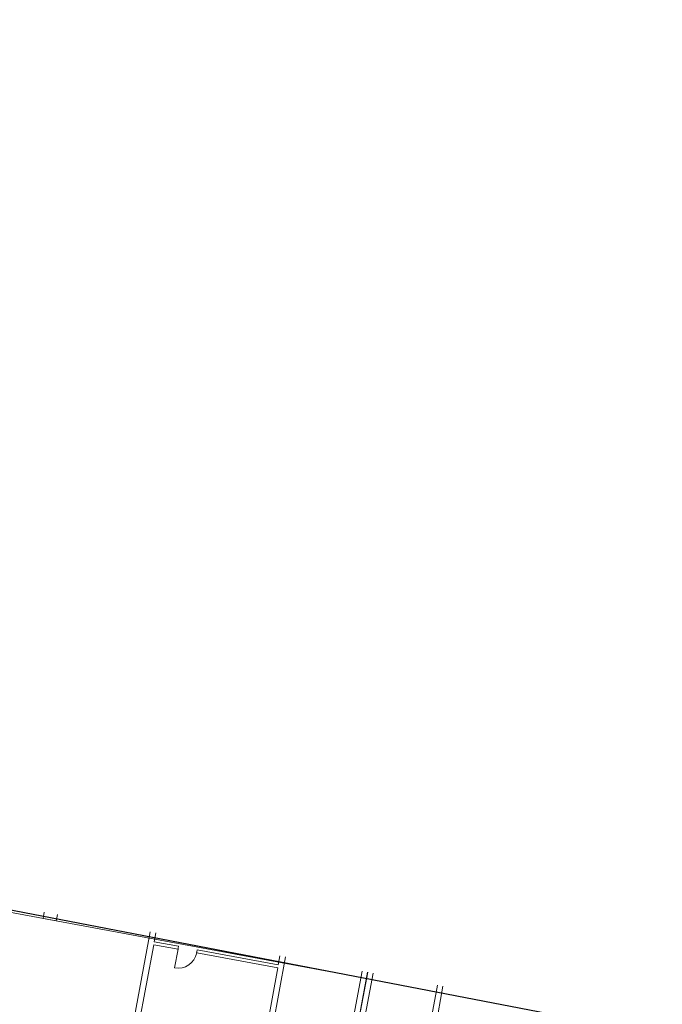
# Model space of a CAD drawing. Header units: metres. Extents: x 32353251 to 32353583, y 5707748 to 5708004.
# Tile 133 of 164: x 32353357 to 32353391, y 5707945 to 5707997. Entities that reach past the tile are written whole.
import ezdxf

# ---------------------------------------------------------------- set-up
doc = ezdxf.new("R2010")
doc.units = ezdxf.units.M
doc.header["$LTSCALE"] = 0.75
doc.header["$PDSIZE"] = 5
doc.layers.get('0').update_dxf_attribs({"linetype": 'CONTINUOUS'})
doc.layers.get('DEFPOINTS').update_dxf_attribs({"linetype": 'CONTINUOUS'})
doc.layers.add('10417023$0$#9_002_GES I Übersicht Erdgeschoss_1_707_Bestandsgebäude', color=7, linetype='CONTINUOUS', lineweight=25)
doc.layers.add('10417023$0$Keine', color=7, linetype='CONTINUOUS', lineweight=13)

# ---------------------------------------------------------------- blocks, each defined once
blk = doc.blocks.new('19-A2-A0')
at = {"layer": 'DEFPOINTS'}
blk.add_lwpolyline([(-489.15, -204.65), (489.15, -204.65), (489.15, 204.65), (-489.15, 204.65)], close=True, dxfattribs=at)
blk = doc.blocks.new('10417023$0$#9_MKO_LP5_ARC_GES_UP_00_002_P_G_modell (3D)')
at = {"layer": '10417023$0$#9_002_GES I Übersicht Erdgeschoss_1_707_Bestandsgebäude', "color": 1, "linetype": 'Continuous', "lineweight": 13, "true_color": 0xff0000}
for p, q in [((-32353491.634, -5707768.718), (-32353491.633, -5707769.058)), ((-32353490.933, -5707769.056), (-32353490.934, -5707768.718)), ((-32353485.969, -5707768.718), (-32353485.969, -5707773.722)), ((-32353485.669, -5707769.191), (-32353485.669, -5707768.718)), ((-32353479.042, -5707768.718), (-32353479.041, -5707769.191)), ((-32353478.729, -5707773.703), (-32353478.742, -5707768.718)), ((-32353474.65, -5707768.718), (-32353474.661, -5707773.692)), ((-32353474.35, -5707768.718), (-32353474.362, -5707773.991)), ((-32353474.361, -5707773.691), (-32353474.35, -5707768.718)), ((-32353474.061, -5707773.69), (-32353474.05, -5707768.718)), ((-32353470.622, -5707768.718), (-32353470.608, -5707773.681)), ((-32353470.308, -5707773.68), (-32353470.322, -5707768.718)), ((-32353491.633, -5707769.058), (-32353490.933, -5707769.056)), ((-32353484.369, -5707769.191), (-32353485.669, -5707769.191)), ((-32353485.669, -5707773.721), (-32353485.669, -5707769.351)), ((-32353485.669, -5707769.351), (-32353484.369, -5707769.351)), ((-32353484.369, -5707769.301), (-32353484.369, -5707769.191)), ((-32353484.369, -5707769.301), (-32353484.369, -5707769.191)), ((-32353484.369, -5707769.351), (-32353484.369, -5707769.301)), ((-32353484.369, -5707769.351), (-32353484.369, -5707769.301)), ((-32353484.369, -5707769.351), (-32353484.369, -5707769.301)), ((-32353484.369, -5707769.351), (-32353484.369, -5707770.351)), ((-32353483.369, -5707769.301), (-32353483.369, -5707769.191)), ((-32353479.041, -5707769.191), (-32353483.369, -5707769.191)), ((-32353483.369, -5707769.301), (-32353483.369, -5707769.191)), ((-32353483.369, -5707769.351), (-32353483.369, -5707769.301)), ((-32353483.369, -5707769.351), (-32353483.369, -5707769.301)), ((-32353483.369, -5707769.351), (-32353483.369, -5707769.301)), ((-32353483.369, -5707769.351), (-32353479.041, -5707769.351)), ((-32353479.041, -5707769.351), (-32353479.029, -5707773.704))]:
    blk.add_line(p, q, dxfattribs=at)
at = {"layer": '10417023$0$#9_002_GES I Übersicht Erdgeschoss_1_707_Bestandsgebäude', "color": 1, "linetype": 'Continuous', "lineweight": 13, "true_color": 0xff0000, "flags": 128}
for points in [[(-32353474.35, -5707768.718), (-32353474.35, -5707769.058), (-32353499.975, -5707769.058), (-32353508.123, -5707769.234), (-32353508.113, -5707768.718)], [(-32353474.346, -5707768.718), (-32353474.362, -5707777.103), (-32353458.819, -5707777.06), (-32353458.815, -5707776.141), (-32353458.804, -5707773.95), (-32353458.778, -5707768.718)]]:
    blk.add_lwpolyline(points, dxfattribs=at)
at = {"layer": '10417023$0$#9_002_GES I Übersicht Erdgeschoss_1_707_Bestandsgebäude', "color": 1, "linetype": 'Continuous', "lineweight": 13, "true_color": 0xff0000}
blk.add_arc((-32353484.369, -5707769.351), 1, 270, 360, dxfattribs=at)
at = {"layer": '10417023$0$#9_002_GES I Übersicht Erdgeschoss_1_707_Bestandsgebäude', "color": 1, "linetype": 'Continuous', "lineweight": 5, "true_color": 0xff0000, "transparency": 33554687}
for p in [(-32353484.369, -5707769.351), (-32353483.369, -5707769.351)]:
    blk.add_point(p, dxfattribs=at)
blk = doc.blocks.new('10417023$0$2_MKO_LP5_LAN_GES_UP_00_002_V_A (3D)')
at = {"layer": '10417023$0$Keine'}
blk.add_blockref('10417023$0$#9_MKO_LP5_ARC_GES_UP_00_002_P_G_modell (3D)', (0, 0), dxfattribs=at)
blk = doc.blocks.new('10417023')
at = {"layer": '10417023$0$Keine', "rotation": 349.4819372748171}
blk.add_blockref('10417023$0$2_MKO_LP5_LAN_GES_UP_00_002_V_A (3D)', (65205154.931, 5413829.558), dxfattribs=at)

msp = doc.modelspace()

# ---------------------------------------------------------------- block references
at = {"xscale": 0.25, "yscale": 0.25, "zscale": 0.25, "rotation": 349.0867958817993}
msp.add_blockref('19-A2-A0', (32353428.528, 5707884.314), dxfattribs=at)

# ---------------------------------------------------------------- next in the draw order: block references
msp.add_blockref('10417023', (0, 0))

doc.saveas('drawing.dxf')
